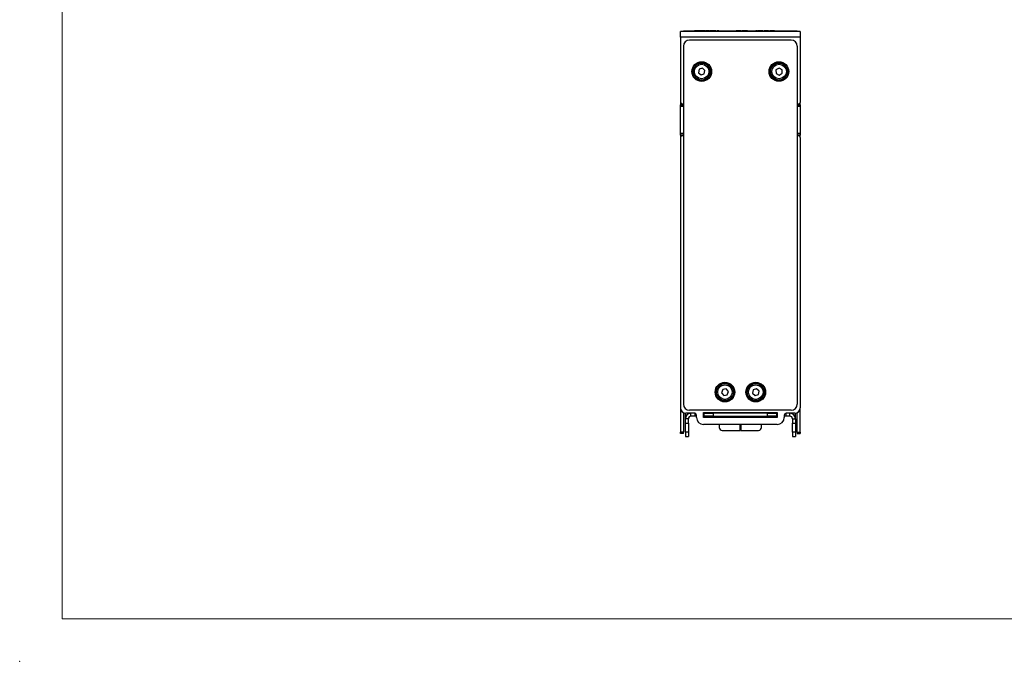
# Model space of a CAD drawing. Header units: millimetres. Extents: x 0 to 420, y 0 to 297.
# Tile 1 of 31: x 0 to 163, y 0 to 106. Entities that reach past the tile are written whole.
import ezdxf

# ---------------------------------------------------------------- set-up
doc = ezdxf.new("R2010")
doc.units = ezdxf.units.MM
doc.header["$PDSIZE"] = -1

msp = doc.modelspace()

# ---------------------------------------------------------------- linework, layer by layer
at = {"color": 7, "linetype": 'Continuous', "lineweight": 18}
for q in [(7, 290), (413, 7)]:
    msp.add_line((7, 7), q, dxfattribs=at)
at = {"color": 7, "linetype": 'Continuous', "lineweight": 25}
for p, q in [((109.76, 104.11), (109.76, 104.23)), ((109.76, 104.23), (110.76, 104.23)), ((109.76, 104.23), (113.39, 104.23)), ((109.76, 104.23), (109.76, 104.23)), ((110.76, 104.23), (110.76, 104.11)), ((110.76, 104.23), (127.56, 104.23)), ((111.59, 104.24), (111.59, 104.23)), ((111.74, 104.24), (111.59, 104.24)), ((111.74, 104.24), (111.74, 104.23)), ((111.89, 104.24), (111.74, 104.24)), ((111.89, 104.24), (111.89, 104.23)), ((112.41, 104.24), (111.89, 104.24)), ((112.41, 104.24), (112.41, 104.23)), ((112.46, 104.24), (112.41, 104.24)), ((112.46, 104.24), (112.46, 104.23)), ((112.99, 104.24), (112.46, 104.24)), ((112.99, 104.24), (112.99, 104.23)), ((113.14, 104.24), (112.99, 104.24)), ((113.14, 104.24), (113.14, 104.23)), ((113.28, 104.24), (113.14, 104.24)), ((113.28, 104.24), (113.28, 104.23)), ((113.39, 104.23), (113.39, 104.23)), ((113.66, 104.23), (113.39, 104.23)), ((113.48, 104.24), (113.48, 104.23)), ((113.66, 104.23), (113.66, 104.23)), ((113.78, 104.23), (113.66, 104.23)), ((113.78, 104.23), (113.78, 104.23)), ((114.05, 104.23), (113.78, 104.23)), ((114.05, 104.23), (114.05, 104.23)), ((114.05, 104.23), (114.16, 104.23)), ((114.16, 104.23), (114.16, 104.23)), ((114.3, 104.23), (114.16, 104.23)), ((114.26, 104.24), (114.26, 104.23)), ((114.3, 104.23), (114.3, 104.23)), ((114.63, 104.23), (114.3, 104.23)), ((114.63, 104.23), (114.63, 104.23)), ((114.95, 104.23), (114.63, 104.23)), ((114.95, 104.23), (114.95, 104.23)), ((115.09, 104.23), (114.95, 104.23)), ((115.03, 104.24), (115.03, 104.23)), ((115.09, 104.23), (115.09, 104.23)), ((115.09, 104.23), (115.61, 104.23)), ((115.34, 104.24), (115.34, 104.23)), ((115.61, 104.24), (115.34, 104.24)), ((115.61, 104.24), (115.61, 104.23)), ((115.61, 104.24), (115.73, 104.24)), ((115.73, 104.24), (115.73, 104.23)), ((115.73, 104.24), (117.73, 104.24)), ((117.73, 104.24), (117.73, 104.23)), ((117.73, 104.24), (117.86, 104.24)), ((117.86, 104.24), (117.86, 104.23)), ((117.86, 104.23), (118.49, 104.23)), ((118.04, 104.24), (118.04, 104.23)), ((118.07, 104.24), (118.07, 104.23)), ((118.49, 104.23), (118.49, 104.23)), ((118.61, 104.23), (118.49, 104.23)), ((118.55, 104.24), (118.55, 104.23)), ((118.61, 104.23), (118.61, 104.23)), ((118.68, 104.23), (118.61, 104.23)), ((118.68, 104.23), (118.68, 104.23)), ((119.12, 104.23), (118.68, 104.23)), ((119.12, 104.23), (119.12, 104.23)), ((119.27, 104.23), (119.12, 104.23)), ((119.27, 104.23), (119.27, 104.23)), ((119.3, 104.23), (119.3, 104.23)), ((119.43, 104.23), (119.43, 104.23)), ((119.57, 104.23), (119.43, 104.23)), ((119.57, 104.23), (119.57, 104.23)), ((119.9, 104.23), (119.57, 104.23)), ((119.9, 104.23), (119.9, 104.23)), ((120.22, 104.23), (119.9, 104.23)), ((120.22, 104.23), (120.22, 104.23)), ((120.36, 104.23), (120.22, 104.23)), ((120.36, 104.23), (120.36, 104.23)), ((120.37, 104.23), (120.37, 104.23)), ((120.76, 104.23), (120.76, 104.23)), ((120.87, 104.23), (120.87, 104.23)), ((120.95, 104.23), (120.95, 104.23)), ((121.31, 104.23), (121.31, 104.23)), ((121.66, 104.23), (121.66, 104.23)), ((121.91, 104.24), (121.73, 104.24)), ((121.79, 104.23), (121.79, 104.23)), ((122.38, 104.24), (122.05, 104.24)), ((122.47, 104.23), (122.11, 104.23)), ((122.18, 104.23), (122.18, 104.23)), ((122.38, 104.24), (122.38, 104.23)), ((122.52, 104.24), (122.38, 104.24)), ((122.47, 104.23), (122.47, 104.23)), ((122.49, 104.23), (122.47, 104.23)), ((122.49, 104.23), (122.49, 104.23)), ((122.83, 104.23), (122.49, 104.23)), ((122.52, 104.24), (122.52, 104.23)), ((122.85, 104.24), (122.52, 104.24)), ((122.83, 104.23), (122.83, 104.23)), ((122.83, 104.23), (123.12, 104.23)), ((122.85, 104.24), (122.85, 104.23)), ((123.09, 104.24), (123.09, 104.23)), ((123.12, 104.24), (123.12, 104.23)), ((123.81, 104.23), (123.12, 104.23)), ((123.12, 104.23), (123.12, 104.23)), ((123.59, 104.24), (123.59, 104.23)), ((123.81, 104.23), (123.81, 104.23)), ((123.81, 104.23), (124.03, 104.23)), ((124.15, 104.23), (124.03, 104.23)), ((124.03, 104.23), (124.03, 104.23)), ((124.07, 104.24), (124.07, 104.23)), ((124.15, 104.23), (124.15, 104.23)), ((124.22, 104.23), (124.15, 104.23)), ((124.22, 104.23), (124.22, 104.23)), ((124.66, 104.23), (124.22, 104.23)), ((124.66, 104.23), (124.66, 104.23)), ((124.81, 104.23), (124.66, 104.23)), ((124.81, 104.23), (124.81, 104.23)), ((124.84, 104.23), (128.56, 104.23)), ((127.56, 104.11), (127.56, 104.23)), ((127.56, 104.23), (128.56, 104.23)), ((128.56, 104.23), (128.56, 104.11)), ((128.56, 104.23), (128.56, 104.23)), ((129.06, 104.11), (109.26, 104.11)), ((109.26, 103.21), (109.26, 104.11)), ((109.26, 103.21), (109.26, 92.41)), ((129.06, 103.21), (109.26, 103.21)), ((127.56, 102.71), (110.76, 102.71)), ((129.06, 104.11), (129.06, 103.21)), ((129.06, 103.21), (129.06, 92.41)), ((109.76, 101.71), (109.76, 42.51)), ((128.56, 101.71), (128.56, 42.51)), ((112.33, 97.89), (112.21, 97.32)), ((112.88, 98.07), (112.33, 97.89)), ((113.31, 97.69), (112.88, 98.07)), ((113.19, 97.12), (113.31, 97.69)), ((125.55, 98.08), (125.05, 97.78)), ((125.05, 97.78), (125.06, 97.21)), ((126.05, 97.8), (125.55, 98.08)), ((126.06, 97.23), (126.05, 97.8)), ((112.21, 97.32), (112.65, 96.94)), ((112.65, 96.94), (113.19, 97.12)), ((125.06, 97.21), (125.57, 96.93)), ((125.57, 96.93), (126.06, 97.23)), ((109.26, 92.37), (109.26, 92.01)), ((109.26, 92.01), (109.76, 92.01)), ((109.26, 91.71), (109.26, 92.01)), ((109.26, 87.31), (109.26, 91.71)), ((109.76, 92.11), (109.56, 92.11)), ((128.76, 92.11), (128.56, 92.11)), ((128.56, 92.01), (129.06, 92.01)), ((129.06, 92.01), (129.06, 92.37)), ((129.06, 92.01), (129.06, 91.71)), ((129.06, 91.71), (129.06, 87.31)), ((109.26, 87.01), (109.26, 87.31)), ((109.76, 87.01), (109.26, 87.01)), ((109.26, 87.01), (109.26, 86.64)), ((109.26, 86.61), (109.26, 41.91)), ((109.56, 86.91), (109.76, 86.91)), ((129.06, 87.01), (128.56, 87.01)), ((128.56, 86.91), (128.76, 86.91)), ((129.06, 87.31), (129.06, 87.01)), ((129.06, 86.64), (129.06, 87.01)), ((129.06, 86.61), (129.06, 41.91)), ((116.24, 44.95), (116.04, 44.41)), ((116.04, 44.41), (116.41, 43.96)), ((116.81, 45.05), (116.24, 44.95)), ((116.41, 43.96), (116.98, 44.06)), ((117.18, 44.6), (116.81, 45.05)), ((116.98, 44.06), (117.18, 44.6)), ((121.28, 44.89), (121.16, 44.33)), ((121.16, 44.33), (121.58, 43.94)), ((121.83, 45.07), (121.28, 44.89)), ((121.58, 43.94), (122.13, 44.12)), ((122.26, 44.68), (121.83, 45.07)), ((122.13, 44.12), (122.26, 44.68)), ((109.26, 41.85), (109.26, 37.91)), ((109.76, 41.1), (109.76, 37.91)), ((110.06, 41.01), (110.16, 41.01)), ((110.06, 40.11), (110.06, 41.01)), ((111.61, 41.01), (110.16, 41.01)), ((110.56, 40.91), (110.56, 41.01)), ((127.56, 41.51), (110.76, 41.51)), ((110.96, 40.51), (110.96, 41.01)), ((111.91, 40.31), (111.91, 40.71)), ((113.06, 41.11), (125.26, 41.11)), ((113.06, 40.31), (113.06, 41.11)), ((113.16, 41.01), (113.06, 41.01)), ((113.16, 40.51), (113.16, 41.01)), ((113.16, 41.01), (114.66, 41.01)), ((113.61, 41.11), (113.61, 41.01)), ((114.11, 41.01), (114.11, 41.11)), ((114.66, 41.01), (114.66, 40.51)), ((123.66, 41.01), (114.66, 41.01)), ((119.11, 41.11), (119.11, 41.01)), ((119.21, 41.01), (119.21, 41.11)), ((123.66, 40.51), (123.66, 41.01)), ((123.66, 41.01), (125.16, 41.01)), ((124.21, 41.11), (124.21, 41.01)), ((124.71, 41.11), (124.71, 41.01)), ((125.16, 41.01), (125.16, 40.51)), ((125.16, 41.01), (125.26, 41.01)), ((125.26, 41.11), (125.26, 40.31)), ((126.41, 40.71), (126.41, 40.31)), ((128.16, 41.01), (126.71, 41.01)), ((127.36, 40.51), (127.36, 41.01)), ((127.76, 40.91), (127.76, 41.01)), ((128.16, 41.01), (128.26, 41.01)), ((128.26, 40.11), (128.26, 41.01)), ((128.56, 37.91), (128.56, 41.1)), ((129.06, 37.91), (129.06, 41.85)), ((110.56, 40.11), (110.06, 40.11)), ((110.06, 39.4), (110.06, 40.11)), ((110.06, 39.4), (110.56, 39.4)), ((110.06, 37.91), (110.06, 39.4)), ((110.56, 39.4), (110.56, 40.11)), ((110.56, 39.4), (110.56, 37.91)), ((111.66, 40.51), (110.96, 40.51)), ((111.91, 40.51), (111.66, 40.51)), ((113.16, 40.51), (113.06, 40.51)), ((125.26, 40.31), (113.06, 40.31)), ((125.26, 39.16), (113.06, 39.16)), ((114.66, 40.51), (113.16, 40.51)), ((114.66, 40.51), (123.66, 40.51)), ((115.66, 39.16), (115.66, 38.66)), ((117.16, 40.51), (117.16, 40.31)), ((118.39, 40.42), (118.39, 40.51)), ((119.11, 40.36), (118.64, 40.36)), ((119.11, 40.51), (119.11, 40.36)), ((119.11, 40.31), (119.11, 40.36)), ((119.11, 38.16), (119.11, 39.16)), ((119.21, 40.36), (119.21, 40.51)), ((119.68, 40.36), (119.21, 40.36)), ((119.21, 40.36), (119.21, 40.31)), ((119.21, 39.16), (119.21, 38.16)), ((119.93, 40.51), (119.93, 40.42)), ((121.16, 40.31), (121.16, 40.51)), ((122.66, 38.66), (122.66, 39.16)), ((125.16, 40.51), (123.66, 40.51)), ((125.26, 40.51), (125.16, 40.51)), ((126.66, 40.51), (126.41, 40.51)), ((127.36, 40.51), (126.66, 40.51)), ((127.76, 40.11), (128.26, 40.11)), ((127.76, 40.11), (127.76, 39.4)), ((127.76, 39.4), (128.26, 39.4)), ((127.76, 37.91), (127.76, 39.4)), ((128.26, 40.11), (128.26, 39.4)), ((128.26, 39.4), (128.26, 37.91)), ((109.76, 37.91), (109.26, 37.91)), ((109.26, 37.66), (109.26, 37.91)), ((109.76, 37.66), (109.26, 37.66)), ((109.76, 37.66), (109.76, 37.91)), ((110.56, 37.91), (110.06, 37.91)), ((110.06, 37.91), (110.06, 37.17)), ((110.56, 37.91), (110.56, 37.17)), ((116.16, 38.16), (119.11, 38.16)), ((119.21, 38.16), (122.16, 38.16)), ((128.26, 37.91), (127.76, 37.91)), ((127.76, 37.91), (127.76, 37.17)), ((128.26, 37.91), (128.26, 37.17)), ((128.56, 37.91), (129.06, 37.91)), ((128.56, 37.91), (128.56, 37.66)), ((128.56, 37.66), (129.06, 37.66)), ((129.06, 37.91), (129.06, 37.66)), ((110.06, 37.17), (110.56, 37.17)), ((110.06, 37.17), (110.56, 37.17)), ((110.06, 37.17), (110.06, 37.17)), ((110.56, 37.17), (110.56, 37.17)), ((127.76, 37.17), (128.26, 37.17)), ((127.76, 37.17), (128.26, 37.17)), ((127.76, 37.17), (127.76, 37.17)), ((128.26, 37.17), (128.26, 37.17))]:
    msp.add_line(p, q, dxfattribs=at)
at = {"color": 8, "linetype": 'Continuous', "lineweight": 25}
for p, q in [((109.76, 91.71), (109.26, 91.71)), ((129.06, 91.71), (128.56, 91.71)), ((109.26, 87.31), (109.76, 87.31)), ((128.56, 87.31), (129.06, 87.31)), ((111.66, 40.51), (111.66, 41)), ((113.36, 41.11), (113.36, 41.01)), ((124.96, 41.11), (124.96, 41.01)), ((126.66, 41), (126.66, 40.51))]:
    msp.add_line(p, q, dxfattribs=at)
at = {"color": 7, "linetype": 'Continuous', "lineweight": 25}
for centre, radius in [((112.78, 97.51), 1.63), ((112.76, 97.51), 1.58), ((112.76, 97.51), 1.4), ((112.76, 97.51), 1.2), ((125.53, 97.51), 1.62), ((125.56, 97.51), 1.58), ((125.56, 97.51), 1.4), ((125.56, 97.51), 1.2), ((116.61, 44.51), 1.62), ((116.61, 44.51), 1.58), ((116.61, 44.51), 1.4), ((116.61, 44.51), 1.2), ((121.71, 44.51), 1.62), ((121.71, 44.51), 1.58), ((121.71, 44.51), 1.4), ((121.71, 44.51), 1.2)]:
    msp.add_circle(centre, radius, dxfattribs=at)
for centre, radius, start, end in [((110.76, 101.71), 1, 90, 180), ((127.56, 101.71), 1, 0, 90), ((109.56, 92.41), 0.3, 180, 270), ((128.76, 92.41), 0.3, 270, 0), ((109.56, 86.61), 0.3, 90, 180), ((128.76, 86.61), 0.3, 0, 90), ((110.76, 42.51), 1, 180, 270), ((127.56, 42.51), 1, 270, 0), ((110.16, 41.91), 0.9, 180, 270), ((110.96, 40.11), 0.9, 90, 180), ((111.61, 40.71), 0.3, 0, 90), ((126.71, 40.71), 0.3, 90, 180), ((127.36, 40.11), 0.9, 0, 90), ((128.16, 41.91), 0.9, 270, 0), ((110.96, 40.11), 0.4, 90, 180), ((113.06, 40.31), 1.15, 180, 270), ((118.58, 40.65), 0.296, 229.6093, 281.3691), ((119.74, 40.65), 0.296, 258.6309, 310.3907), ((125.26, 40.31), 1.15, 270, 0), ((127.36, 40.11), 0.4, 0, 90), ((116.16, 38.66), 0.5, 180, 270), ((122.16, 38.66), 0.5, 270, 0)]:
    msp.add_arc(centre, radius, start, end, dxfattribs=at)
for points, knots in [([(117.96, 40.51), (117.95, 40.47), (117.95, 40.41), (117.96, 40.34), (117.97, 40.31)], [0, 0, 0, 0, 0.465179, 1, 1, 1, 1]), ([(118.35, 40.31), (118.34, 40.35), (118.32, 40.41), (118.32, 40.48), (118.32, 40.51)], [0, 0, 0, 0, 0.647958, 1, 1, 1, 1]), ([(120, 40.51), (120, 40.47), (120, 40.4), (119.98, 40.34), (119.97, 40.31)], [0, 0, 0, 0, 0.494357, 1, 1, 1, 1]), ([(120.01, 40.51), (120.01, 40.5), (120.02, 40.43), (120.01, 40.36), (119.99, 40.31), (119.99, 40.31)], [0, 0, 0, 0, 0.117622, 0.994351, 1, 1, 1, 1]), ([(120.33, 40.31), (120.34, 40.32), (120.36, 40.39), (120.35, 40.46), (120.35, 40.51)], [0, 0, 0, 0, 0.292627, 1, 1, 1, 1]), ([(120.35, 40.31), (120.35, 40.33), (120.37, 40.39), (120.37, 40.46), (120.36, 40.51)], [0, 0, 0, 0, 0.370407, 1, 1, 1, 1])]:
    msp.add_open_spline(points, degree=3, knots=knots, dxfattribs=at)
at = {"color": 7, "linetype": 'Continuous', "lineweight": 0}
msp.add_point((0, 0), dxfattribs=at)

doc.saveas('drawing.dxf')
